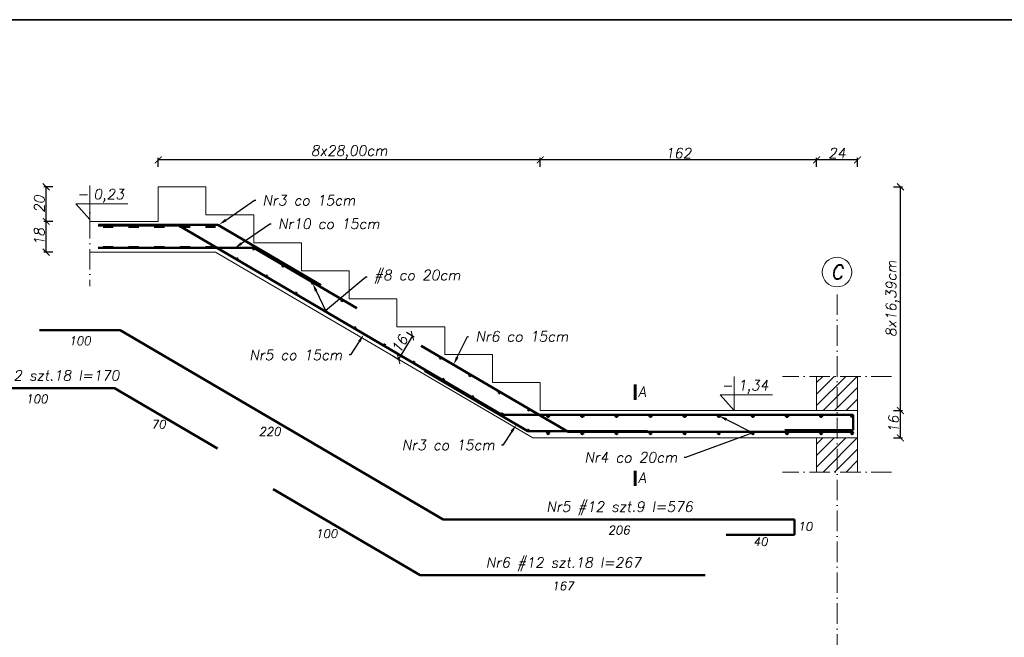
# Model space of a CAD drawing. Header units: millimetres. Extents: x 295948 to 312016, y 6878 to 18016.
# Tile 26 of 252: x 301170 to 301747, y 10216 to 10578. Entities that reach past the tile are written whole.
import ezdxf
from ezdxf import colors
from ezdxf.entities.mleader import LeaderData, LeaderLine
from ezdxf.math import Vec2, Vec3

# ---------------------------------------------------------------- set-up
doc = ezdxf.new("R2010")
doc.units = ezdxf.units.MM
doc.linetypes.add('ACAD_ISO03W100', pattern=[30, 12, -18])
doc.linetypes.add('ACAD_ISO10W100', pattern=[18, 12, -3, 0, -3])
for name, color, linetype, lineweight in [('konstrukcja', 3, 'Continuous', 35), ('konstrukcja wymiary', 1, 'Continuous', 13), ('kreskowanie', 253, 'Continuous', 0), ('opisy', 2, 'Continuous', 18), ('osie', 5, 'ACAD_ISO10W100', 13), ('zbrojenie', 4, 'Continuous', 50), ('ściany konstrukcja', 85, 'Continuous', 20)]:
    doc.layers.add(name, color=color, linetype=linetype, lineweight=lineweight)
doc.styles.add('KONSTRUKCJA', font='romand.shx', dxfattribs={"oblique": 10})
doc.styles.add('konstrukcja3', font='romand.shx', dxfattribs={"oblique": 10, "height": 6})
doc.styles.get("Standard").update_dxf_attribs({"font": 'romand.shx', "oblique": 10})
doc.dimstyles.new('125', dxfattribs={"dimtxt": 6, "dimasz": 4, "dimexe": 1.25, "dimexo": 0.625, "dimgap": 1, "dimtad": 1, "dimdec": 0, "dimtxsty": 'konstrukcja3', "dimblk": 'ARCHTICK', "dimcen": 2.5, "dimadec": 0, "dimazin": 0, "dimtfac": 1, "dimtdec": 0, "dimtix": 1, "dimtmove": 0, "dimatfit": 3, "dimfxl": 4, "dimfxlon": 1, "dimarcsym": 0})

# ---------------------------------------------------------------- blocks, each defined once
blk = doc.blocks.new('_ArchTick')
at = {"color": 0, "linetype": 'ByBlock', "lineweight": 13, "const_width": 0.15}
blk.add_lwpolyline([(-0.5, -0.5), (0.5, 0.5)], dxfattribs=at)
blk = doc.blocks.new('*D2847')
at = {"layer": 'Defpoints', "color": 0, "transparency": 16777216}
for p in [(301661.15, 10349.14), (301686.35, 10349.14), (301661.15, 10333.14)]:
    blk.add_point(p, dxfattribs=at)
at = {"layer": 'konstrukcja wymiary', "color": 0, "lineweight": -2, "transparency": 16777216}
for p, q in [((301682.35, 10349.14), (301687.6, 10349.14)), ((301686.35, 10333.14), (301686.35, 10349.14)), ((301682.35, 10333.14), (301687.6, 10333.14))]:
    blk.add_line(p, q, dxfattribs=at)
at = {"layer": 'konstrukcja wymiary', "color": 0, "lineweight": -2, "transparency": 16777216, "xscale": 4, "yscale": 4, "zscale": 4}
for p, rotation in [((301686.35, 10349.14), 90), ((301686.35, 10333.14), 270)]:
    blk.add_blockref('_ArchTick', p, dxfattribs=dict(at, rotation=rotation))
at = {"layer": 'konstrukcja wymiary', "color": 0, "transparency": 16777216, "insert": (301682.35, 10341.14), "char_height": 6, "attachment_point": 5, "rotation": 90, "style": 'konstrukcja3'}
blk.add_mtext('16', dxfattribs=at)
blk = doc.blocks.new('*D2848')
at = {"layer": 'Defpoints', "color": 0, "transparency": 16777216}
for p in [(301279.15, 10480.26), (301686.35, 10480.26), (301661.15, 10349.14)]:
    blk.add_point(p, dxfattribs=at)
at = {"layer": 'konstrukcja wymiary', "color": 0, "lineweight": -2, "transparency": 16777216}
for p, q in [((301682.35, 10480.26), (301687.6, 10480.26)), ((301686.35, 10349.14), (301686.35, 10480.26)), ((301682.35, 10349.14), (301687.6, 10349.14))]:
    blk.add_line(p, q, dxfattribs=at)
at = {"layer": 'konstrukcja wymiary', "color": 0, "lineweight": -2, "transparency": 16777216, "xscale": 4, "yscale": 4, "zscale": 4}
for p, rotation in [((301686.35, 10480.26), 90), ((301686.35, 10349.14), 270)]:
    blk.add_blockref('_ArchTick', p, dxfattribs=dict(at, rotation=rotation))
at = {"layer": 'konstrukcja wymiary', "color": 0, "transparency": 16777216, "insert": (301681.78, 10414.7), "char_height": 6, "attachment_point": 5, "rotation": 90, "style": 'konstrukcja3'}
blk.add_mtext('8x16,39cm', dxfattribs=at)
blk = doc.blocks.new('*D2849')
at = {"layer": 'Defpoints', "color": 0, "transparency": 16777216}
for p in [(301637.15, 10496), (301637.15, 10369.14), (301661.15, 10369.14)]:
    blk.add_point(p, dxfattribs=at)
at = {"layer": 'konstrukcja wymiary', "color": 0, "lineweight": -2, "transparency": 16777216}
for p, q in [((301637.15, 10492), (301637.15, 10497.25)), ((301661.15, 10496), (301637.15, 10496)), ((301661.15, 10492), (301661.15, 10497.25))]:
    blk.add_line(p, q, dxfattribs=at)
at = {"layer": 'konstrukcja wymiary', "color": 0, "lineweight": -2, "transparency": 16777216, "xscale": 4, "yscale": 4, "zscale": 4, "rotation": 180}
blk.add_blockref('_ArchTick', (301637.15, 10496), dxfattribs=at)
at = {"layer": 'konstrukcja wymiary', "color": 0, "lineweight": -2, "transparency": 16777216, "xscale": 4, "yscale": 4, "zscale": 4}
blk.add_blockref('_ArchTick', (301661.15, 10496), dxfattribs=at)
at = {"layer": 'konstrukcja wymiary', "color": 0, "transparency": 16777216, "insert": (301649.15, 10500), "char_height": 6, "attachment_point": 5, "style": 'konstrukcja3'}
blk.add_mtext('24', dxfattribs=at)
blk = doc.blocks.new('*D2850')
at = {"layer": 'Defpoints', "color": 0, "transparency": 16777216}
for p in [(301475.15, 10496), (301637.15, 10369.14), (301475.15, 10365.53)]:
    blk.add_point(p, dxfattribs=at)
at = {"layer": 'konstrukcja wymiary', "color": 0, "lineweight": -2, "transparency": 16777216}
for p, q in [((301475.15, 10492), (301475.15, 10497.25)), ((301637.15, 10496), (301475.15, 10496)), ((301637.15, 10492), (301637.15, 10497.25))]:
    blk.add_line(p, q, dxfattribs=at)
at = {"layer": 'konstrukcja wymiary', "color": 0, "lineweight": -2, "transparency": 16777216, "xscale": 4, "yscale": 4, "zscale": 4, "rotation": 180}
blk.add_blockref('_ArchTick', (301475.15, 10496), dxfattribs=at)
at = {"layer": 'konstrukcja wymiary', "color": 0, "lineweight": -2, "transparency": 16777216, "xscale": 4, "yscale": 4, "zscale": 4}
blk.add_blockref('_ArchTick', (301637.15, 10496), dxfattribs=at)
at = {"layer": 'konstrukcja wymiary', "color": 0, "transparency": 16777216, "insert": (301556.15, 10500), "char_height": 6, "attachment_point": 5, "style": 'konstrukcja3'}
blk.add_mtext('162', dxfattribs=at)
blk = doc.blocks.new('*D2851')
at = {"layer": 'Defpoints', "color": 0, "transparency": 16777216}
for p in [(301251.15, 10496), (301251.15, 10480.26), (301475.15, 10365.53)]:
    blk.add_point(p, dxfattribs=at)
at = {"layer": 'konstrukcja wymiary', "color": 0, "lineweight": -2, "transparency": 16777216}
for p, q in [((301251.15, 10492), (301251.15, 10497.25)), ((301475.15, 10496), (301251.15, 10496)), ((301475.15, 10492), (301475.15, 10497.25))]:
    blk.add_line(p, q, dxfattribs=at)
at = {"layer": 'konstrukcja wymiary', "color": 0, "lineweight": -2, "transparency": 16777216, "xscale": 4, "yscale": 4, "zscale": 4, "rotation": 180}
blk.add_blockref('_ArchTick', (301251.15, 10496), dxfattribs=at)
at = {"layer": 'konstrukcja wymiary', "color": 0, "lineweight": -2, "transparency": 16777216, "xscale": 4, "yscale": 4, "zscale": 4}
blk.add_blockref('_ArchTick', (301475.15, 10496), dxfattribs=at)
at = {"layer": 'konstrukcja wymiary', "color": 0, "transparency": 16777216, "insert": (301363.15, 10500.57), "char_height": 6, "attachment_point": 5, "style": 'konstrukcja3'}
blk.add_mtext('8x28,00cm', dxfattribs=at)
blk = doc.blocks.new('*D2852')
at = {"layer": 'Defpoints', "color": 0, "transparency": 16777216}
for p in [(301185.44, 10460.02), (301210.99, 10460.02), (301210.99, 10442.02)]:
    blk.add_point(p, dxfattribs=at)
at = {"layer": 'konstrukcja wymiary', "color": 0, "lineweight": -2, "transparency": 16777216}
for p, q in [((301189.44, 10460.02), (301184.19, 10460.02)), ((301185.44, 10442.02), (301185.44, 10460.02)), ((301189.44, 10442.02), (301184.19, 10442.02))]:
    blk.add_line(p, q, dxfattribs=at)
at = {"layer": 'konstrukcja wymiary', "color": 0, "lineweight": -2, "transparency": 16777216, "xscale": 4, "yscale": 4, "zscale": 4}
for p, rotation in [((301185.44, 10460.02), 90), ((301185.44, 10442.02), 270)]:
    blk.add_blockref('_ArchTick', p, dxfattribs=dict(at, rotation=rotation))
at = {"layer": 'konstrukcja wymiary', "color": 0, "transparency": 16777216, "insert": (301181.44, 10451.02), "char_height": 6, "attachment_point": 5, "rotation": 90, "style": 'konstrukcja3'}
blk.add_mtext('18', dxfattribs=at)
blk = doc.blocks.new('*D2853')
at = {"layer": 'Defpoints', "color": 0, "transparency": 16777216}
for p in [(301185.44, 10480.26), (301251.15, 10480.26), (301210.99, 10460.02)]:
    blk.add_point(p, dxfattribs=at)
at = {"layer": 'konstrukcja wymiary', "color": 0, "lineweight": -2, "transparency": 16777216}
for p, q in [((301189.44, 10480.26), (301184.19, 10480.26)), ((301185.44, 10460.02), (301185.44, 10480.26)), ((301189.44, 10460.02), (301184.19, 10460.02))]:
    blk.add_line(p, q, dxfattribs=at)
at = {"layer": 'konstrukcja wymiary', "color": 0, "lineweight": -2, "transparency": 16777216, "xscale": 4, "yscale": 4, "zscale": 4}
for p, rotation in [((301185.44, 10480.26), 90), ((301185.44, 10460.02), 270)]:
    blk.add_blockref('_ArchTick', p, dxfattribs=dict(at, rotation=rotation))
at = {"layer": 'konstrukcja wymiary', "color": 0, "transparency": 16777216, "insert": (301181.44, 10470.14), "char_height": 6, "attachment_point": 5, "rotation": 90, "style": 'konstrukcja3'}
blk.add_mtext('20', dxfattribs=at)
blk = doc.blocks.new('*D2854')
at = {"layer": 'Defpoints', "color": 0, "transparency": 16777216}
for p in [(301391.15, 10398.31), (301383.07, 10384.5), (301392.12, 10379.2)]:
    blk.add_point(p, dxfattribs=at)
at = {"layer": 'konstrukcja wymiary', "color": 0, "lineweight": -2, "transparency": 16777216}
for p, q in [((301400.2, 10393.01), (301392.12, 10379.2)), ((301396.75, 10395.03), (301401.28, 10392.38)), ((301388.66, 10381.23), (301393.19, 10378.57))]:
    blk.add_line(p, q, dxfattribs=at)
at = {"layer": 'konstrukcja wymiary', "color": 0, "lineweight": -2, "transparency": 16777216, "xscale": 4, "yscale": 4, "zscale": 4}
for p, rotation in [((301400.2, 10393.01), 59.65712283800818), ((301392.12, 10379.2), 239.6571228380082)]:
    blk.add_blockref('_ArchTick', p, dxfattribs=dict(at, rotation=rotation))
at = {"layer": 'konstrukcja wymiary', "color": 0, "transparency": 16777216, "insert": (301392.71, 10388.13), "char_height": 6, "attachment_point": 5, "rotation": 59.65712, "style": 'konstrukcja3'}
blk.add_mtext('16', dxfattribs=at)

msp = doc.modelspace()

# ---------------------------------------------------------------- hatches: boundary and pattern name
at = {"layer": 'kreskowanie'}
h = msp.add_hatch(dxfattribs=at)
h.set_pattern_fill('ANSI31', color=256, scale=1.5, style=0)
h.set_pattern_definition([(45, (28.7195, 40.688), (-3.367596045, 3.367596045), [])])
h.paths.add_polyline_path([(301649.149, 10349.14), (301661.149, 10349.14), (301661.149, 10369.14), (301649.149, 10369.14)])
h.paths.add_polyline_path([(301637.149, 10349.14), (301649.149, 10349.14), (301649.149, 10369.14), (301637.149, 10369.14)])
h = msp.add_hatch(dxfattribs=at)
h.set_pattern_fill('ANSI31', color=256, scale=1.5, style=0)
h.set_pattern_definition([(45, (28.7195, 4.688), (-3.367596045, 3.367596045), [])])
h.paths.add_polyline_path([(301661.149, 10333.14), (301649.149, 10333.14), (301649.149, 10313.14), (301661.149, 10313.14)])
h.paths.add_polyline_path([(301649.149, 10333.14), (301637.149, 10333.14), (301637.149, 10313.14), (301649.149, 10313.14)])
at = {"layer": 'zbrojenie'}
h = msp.add_hatch(color=256, dxfattribs=at)
h.dxf.hatch_style = 1
edge = h.paths.add_edge_path()
edge.add_arc((301307.127, 10444.031), 0.4, 0, 360)
h = msp.add_hatch(color=256, dxfattribs=at)
h.dxf.hatch_style = 1
edge = h.paths.add_edge_path()
edge.add_arc((301297.451, 10438.02), 0.4, 0, 360)
h = msp.add_hatch(color=256, dxfattribs=at)
h.dxf.hatch_style = 1
edge = h.paths.add_edge_path()
edge.add_arc((301324.388, 10433.928), 0.4, 0, 360)
h = msp.add_hatch(color=256, dxfattribs=at)
h.dxf.hatch_style = 1
edge = h.paths.add_edge_path()
edge.add_arc((301314.711, 10427.917), 0.4, 0, 360)
h = msp.add_hatch(color=256, dxfattribs=at)
h.dxf.hatch_style = 1
edge = h.paths.add_edge_path()
edge.add_arc((301341.648, 10423.824), 0.4, 0, 360)
h = msp.add_hatch(color=256, dxfattribs=at)
h.dxf.hatch_style = 1
edge = h.paths.add_edge_path()
edge.add_arc((301331.971, 10417.813), 0.4, 0, 360)
h = msp.add_hatch(color=256, dxfattribs=at)
h.dxf.hatch_style = 1
edge = h.paths.add_edge_path()
edge.add_arc((301358.908, 10413.721), 0.4, 0, 360)
h = msp.add_hatch(color=256, dxfattribs=at)
h.dxf.hatch_style = 1
edge = h.paths.add_edge_path()
edge.add_arc((301349.232, 10407.71), 0.4, 0, 360)
h = msp.add_hatch(color=256, dxfattribs=at)
h.dxf.hatch_style = 1
edge = h.paths.add_edge_path()
edge.add_arc((301366.492, 10397.606), 0.4, 0, 360)
h = msp.add_hatch(color=256, dxfattribs=at)
h.dxf.hatch_style = 1
edge = h.paths.add_edge_path()
edge.add_arc((301383.752, 10387.503), 0.4, 0, 360)
h = msp.add_hatch(color=256, dxfattribs=at)
h.dxf.hatch_style = 1
edge = h.paths.add_edge_path()
edge.add_arc((301416.67, 10379.889), 0.4, 0, 360)
h = msp.add_hatch(color=256, dxfattribs=at)
h.dxf.hatch_style = 1
edge = h.paths.add_edge_path()
edge.add_arc((301401.013, 10377.399), 0.4, 0, 360)
h = msp.add_hatch(color=256, dxfattribs=at)
h.dxf.hatch_style = 1
edge = h.paths.add_edge_path()
edge.add_arc((301433.931, 10369.785), 0.4, 0, 360)
h = msp.add_hatch(color=256, dxfattribs=at)
h.dxf.hatch_style = 1
edge = h.paths.add_edge_path()
edge.add_arc((301418.273, 10367.296), 0.4, 0, 360)
h = msp.add_hatch(color=256, dxfattribs=at)
h.dxf.hatch_style = 1
edge = h.paths.add_edge_path()
edge.add_arc((301435.533, 10357.192), 0.4, 0, 360)
h = msp.add_hatch(color=256, dxfattribs=at)
h.dxf.hatch_style = 1
edge = h.paths.add_edge_path()
edge.add_arc((301451.191, 10359.682), 0.4, 0, 360)
h = msp.add_hatch(color=256, dxfattribs=at)
h.dxf.hatch_style = 1
edge = h.paths.add_edge_path()
edge.add_arc((301452.794, 10347.089), 0.4, 0, 360)
h = msp.add_hatch(color=256, dxfattribs=at)
h.dxf.hatch_style = 1
edge = h.paths.add_edge_path()
edge.add_arc((301468.451, 10349.578), 0.4, 0, 360)
h = msp.add_hatch(color=256, dxfattribs=at)
h.dxf.hatch_style = 1
edge = h.paths.add_edge_path()
edge.add_arc((301479.828, 10346.009), 0.6, 0, 360)
h = msp.add_hatch(color=256, dxfattribs=at)
h.dxf.hatch_style = 1
edge = h.paths.add_edge_path()
edge.add_arc((301499.828, 10346.009), 0.6, 0, 360)
h = msp.add_hatch(color=256, dxfattribs=at)
h.dxf.hatch_style = 1
edge = h.paths.add_edge_path()
edge.add_arc((301519.828, 10346.009), 0.6, 0, 360)
h = msp.add_hatch(color=256, dxfattribs=at)
h.dxf.hatch_style = 1
edge = h.paths.add_edge_path()
edge.add_arc((301539.828, 10346.009), 0.6, 0, 360)
h = msp.add_hatch(color=256, dxfattribs=at)
h.dxf.hatch_style = 1
edge = h.paths.add_edge_path()
edge.add_arc((301559.828, 10346.009), 0.6, 0, 360)
h = msp.add_hatch(color=256, dxfattribs=at)
h.dxf.hatch_style = 1
edge = h.paths.add_edge_path()
edge.add_arc((301579.828, 10346.009), 0.6, 0, 360)
h = msp.add_hatch(color=256, dxfattribs=at)
h.dxf.hatch_style = 1
edge = h.paths.add_edge_path()
edge.add_arc((301599.828, 10346.009), 0.6, 0, 360)
h = msp.add_hatch(color=256, dxfattribs=at)
h.dxf.hatch_style = 1
edge = h.paths.add_edge_path()
edge.add_arc((301619.828, 10346.009), 0.6, 0, 360)
h = msp.add_hatch(color=256, dxfattribs=at)
h.dxf.hatch_style = 1
edge = h.paths.add_edge_path()
edge.add_arc((301639.828, 10346.009), 0.6, 0, 360)
h = msp.add_hatch(color=256, dxfattribs=at)
h.dxf.hatch_style = 1
edge = h.paths.add_edge_path()
edge.add_arc((301658.019, 10346.009), 0.6, 0, 360)
h = msp.add_hatch(color=256, dxfattribs=at)
h.dxf.hatch_style = 1
edge = h.paths.add_edge_path()
edge.add_arc((301467.988, 10337.558), 0.4, 0, 360)
h = msp.add_hatch(color=256, dxfattribs=at)
h.dxf.hatch_style = 1
edge = h.paths.add_edge_path()
edge.add_arc((301479.828, 10336.009), 0.6, 0, 360)
h = msp.add_hatch(color=256, dxfattribs=at)
h.dxf.hatch_style = 1
edge = h.paths.add_edge_path()
edge.add_arc((301499.828, 10336.009), 0.6, 0, 360)
h = msp.add_hatch(color=256, dxfattribs=at)
h.dxf.hatch_style = 1
edge = h.paths.add_edge_path()
edge.add_arc((301519.828, 10336.009), 0.6, 0, 360)
h = msp.add_hatch(color=256, dxfattribs=at)
h.dxf.hatch_style = 1
edge = h.paths.add_edge_path()
edge.add_arc((301539.828, 10336.009), 0.6, 0, 360)
h = msp.add_hatch(color=256, dxfattribs=at)
h.dxf.hatch_style = 1
edge = h.paths.add_edge_path()
edge.add_arc((301559.828, 10336.009), 0.6, 0, 360)
h = msp.add_hatch(color=256, dxfattribs=at)
h.dxf.hatch_style = 1
edge = h.paths.add_edge_path()
edge.add_arc((301579.828, 10336.009), 0.6, 0, 360)
h = msp.add_hatch(color=256, dxfattribs=at)
h.dxf.hatch_style = 1
edge = h.paths.add_edge_path()
edge.add_arc((301599.828, 10336.009), 0.6, 0, 360)
h = msp.add_hatch(color=256, dxfattribs=at)
h.dxf.hatch_style = 1
edge = h.paths.add_edge_path()
edge.add_arc((301619.828, 10336.009), 0.6, 0, 360)
h = msp.add_hatch(color=256, dxfattribs=at)
h.dxf.hatch_style = 1
edge = h.paths.add_edge_path()
edge.add_arc((301639.828, 10336.009), 0.6, 0, 360)
h = msp.add_hatch(color=256, dxfattribs=at)
h.dxf.hatch_style = 1
edge = h.paths.add_edge_path()
edge.add_arc((301658.019, 10336.009), 0.6, 0, 360)

# ---------------------------------------------------------------- linework, layer by layer
at = {"layer": 'konstrukcja'}
msp.add_lwpolyline([(301053.785, 10578.187), (303128.785, 10578.187), (303128.785, 9860.687), (301053.785, 9860.687)], close=True, dxfattribs=at)
at = {"layer": 'konstrukcja wymiary', "lineweight": 60}
for p, q in [((301530.816, 10355.481), (301530.816, 10364.355)), ((301530.816, 10305.065), (301530.816, 10313.94))]:
    msp.add_line(p, q, dxfattribs=at)
at = {"layer": 'opisy'}
for p, q in [((301210.987, 10461.134), (301210.987, 10481.134)), ((301202.831, 10470.373), (301233.407, 10470.373)), ((301202.831, 10470.373), (301210.987, 10461.134)), ((301588.838, 10349.14), (301588.838, 10369.14)), ((301580.682, 10358.379), (301611.258, 10358.379)), ((301580.682, 10358.379), (301588.838, 10349.14))]:
    msp.add_line(p, q, dxfattribs=at)
msp.add_circle((301649.149, 10430.277), 8.68, dxfattribs=at)
at = {"layer": 'osie'}
for p, q in [((301210.987, 10480.02), (301210.987, 10422.02)), ((301649.149, 10115.618), (301649.149, 10421.597)), ((301681.149, 10369.14), (301617.149, 10369.14)), ((301681.149, 10313.14), (301617.149, 10313.14))]:
    msp.add_line(p, q, dxfattribs=at)
at = {"layer": 'zbrojenie', "linetype": 'ACAD_ISO03W100', "ltscale": 0.5}
for p, q in [((301284.805, 10456.839), (301210.987, 10456.839)), ((301284.805, 10444.988), (301210.987, 10444.988))]:
    msp.add_line(p, q, dxfattribs=at)
at = {"layer": 'zbrojenie'}
for p, q in [((301215.987, 10457.52), (301263.274, 10457.52)), ((301216.188, 10458.061), (301286.188, 10458.061)), ((301452.697, 10346.64), (301263.274, 10457.52)), ((301346.599, 10422.699), (301286.188, 10458.061)), ((301215.987, 10444.52), (301307.257, 10444.52)), ((301367.669, 10409.158), (301307.257, 10444.52)), ((301181.572, 10396.245), (301228.859, 10396.245)), ((301418.281, 10285.365), (301228.859, 10396.245)), ((301491.555, 10336.64), (301405.253, 10387.157)), ((301467.937, 10337.088), (301407.526, 10372.45)), ((301134.29, 10362.24), (301225.56, 10362.24)), ((301285.971, 10326.878), (301225.56, 10362.24)), ((301452.697, 10346.64), (301658.649, 10346.64)), ((301658.649, 10346.64), (301658.649, 10337.64)), ((301467.937, 10337.088), (301537.937, 10337.088)), ((301491.555, 10336.64), (301658.649, 10336.64)), ((301658.649, 10337.64), (301618.649, 10337.64)), ((301404.806, 10252.62), (301318.504, 10303.137)), ((301418.281, 10285.365), (301624.234, 10285.365)), ((301624.234, 10285.365), (301624.234, 10276.365)), ((301624.234, 10276.365), (301584.234, 10276.365)), ((301404.806, 10252.62), (301571.901, 10252.62))]:
    msp.add_line(p, q, dxfattribs=at)
for centre, radius in [((301307.127, 10444.031), 0.4), ((301297.451, 10438.02), 0.4), ((301324.388, 10433.928), 0.4), ((301314.711, 10427.917), 0.4), ((301341.648, 10423.824), 0.4), ((301331.971, 10417.813), 0.4), ((301358.908, 10413.721), 0.4), ((301349.232, 10407.71), 0.4), ((301366.492, 10397.606), 0.4), ((301383.752, 10387.503), 0.4), ((301416.67, 10379.889), 0.4), ((301401.013, 10377.399), 0.4), ((301433.931, 10369.785), 0.4), ((301418.273, 10367.296), 0.4), ((301435.533, 10357.192), 0.4), ((301451.191, 10359.682), 0.4), ((301452.794, 10347.089), 0.4), ((301468.451, 10349.578), 0.4), ((301479.828, 10346.009), 0.6), ((301499.828, 10346.009), 0.6), ((301519.828, 10346.009), 0.6), ((301539.828, 10346.009), 0.6), ((301559.828, 10346.009), 0.6), ((301579.828, 10346.009), 0.6), ((301599.828, 10346.009), 0.6), ((301619.828, 10346.009), 0.6), ((301639.828, 10346.009), 0.6), ((301658.019, 10346.009), 0.6), ((301467.988, 10337.558), 0.4), ((301479.828, 10336.009), 0.6), ((301499.828, 10336.009), 0.6), ((301519.828, 10336.009), 0.6), ((301539.828, 10336.009), 0.6), ((301559.828, 10336.009), 0.6), ((301579.828, 10336.009), 0.6), ((301599.828, 10336.009), 0.6), ((301619.828, 10336.009), 0.6), ((301639.828, 10336.009), 0.6), ((301658.019, 10336.009), 0.6)]:
    msp.add_circle(centre, radius, dxfattribs=at)
at = {"layer": 'ściany konstrukcja'}
for p, q in [((301279.149, 10480.26), (301251.149, 10480.26)), ((301251.149, 10480.26), (301251.149, 10460.02)), ((301279.149, 10463.87), (301279.149, 10480.26)), ((301307.149, 10463.87), (301279.149, 10463.87)), ((301307.149, 10447.48), (301307.149, 10463.87)), ((301251.149, 10460.02), (301210.987, 10460.02)), ((301335.149, 10447.48), (301307.149, 10447.48)), ((301335.149, 10431.09), (301335.149, 10447.48)), ((301210.987, 10442.02), (301284.805, 10442.02)), ((301470.811, 10333.14), (301284.805, 10442.02)), ((301363.149, 10431.09), (301335.149, 10431.09)), ((301363.149, 10414.7), (301363.149, 10431.09)), ((301391.149, 10414.7), (301363.149, 10414.7)), ((301391.149, 10398.31), (301391.149, 10414.7)), ((301419.149, 10398.31), (301391.149, 10398.31)), ((301419.149, 10381.92), (301419.149, 10398.31)), ((301447.149, 10381.92), (301419.149, 10381.92)), ((301447.149, 10365.53), (301447.149, 10381.92)), ((301637.149, 10349.14), (301637.149, 10369.14)), ((301661.149, 10313.14), (301661.149, 10369.14)), ((301475.149, 10365.53), (301447.149, 10365.53)), ((301475.149, 10349.14), (301475.149, 10365.53)), ((301475.149, 10349.14), (301661.149, 10349.14)), ((301470.811, 10333.14), (301661.149, 10333.14)), ((301637.149, 10313.14), (301637.149, 10333.14))]:
    msp.add_line(p, q, dxfattribs=at)

# ---------------------------------------------------------------- texts
at = {"layer": 'opisy'}
for s, insert, char_height, width, attachment_point in [('0,23', (301213.168, 10478.968), 6, 13.21859, 1), ('-', (301203.602, 10478.968), 6, 13.21859, 1), ('C', (301649.149, 10430.277), 8.4, 2.77008, 5), ('-', (301581.453, 10366.975), 6, 13.21859, 1), ('1,34', (301591.019, 10366.975), 6, 13.21859, 1)]:
    msp.add_mtext(s, dxfattribs=dict(at, insert=insert, char_height=char_height, width=width, attachment_point=attachment_point))
at = {"layer": 'opisy', "style": 'KONSTRUKCJA'}
for s, insert, char_height, width, attachment_point in [('\\A1;100', (301205.215, 10390.009), 5, 184.88745, 5), ('\\A1;Nr10 #12 szt.18 l=170', (301180.373, 10368.736), 6, 214.88745, 5), ('A', (301532.577, 10363.198), 6, 126.49987, 1), ('\\A1;100', (301179.925, 10356.004), 5, 184.88745, 5), ('\\A1;70', (301251.314, 10341.099), 5, 184.88745, 5), ('\\A1;220', (301316.592, 10336.871), 5, 184.88745, 5), ('A', (301532.577, 10312.783), 6, 126.49987, 1), ('\\A1;Nr5 #12 szt.9 l=576', (301521.706, 10291.861), 6, 214.88745, 5), ('\\A1;206', (301521.258, 10279.129), 5, 184.88745, 5), ('\\A1;10', (301630.509, 10281.312), 5, 184.88745, 5), ('\\A1;100', (301349.84, 10277.024), 5, 184.88745, 5), ('\\A1;40', (301604.234, 10272.334), 5, 184.88745, 5), ('\\A1;Nr6 #12 szt.18 l=267', (301488.802, 10259.117), 6, 214.88745, 5), ('\\A1;167', (301488.353, 10246.384), 5, 184.88745, 5)]:
    msp.add_mtext(s, dxfattribs=dict(at, insert=insert, char_height=char_height, width=width, attachment_point=attachment_point))

# ---------------------------------------------------------------- dimensions: what is measured, and where the dimension line sits
at = {"layer": 'konstrukcja wymiary'}
dim = msp.add_linear_dim(base=(301251.149, 10496.001), p1=(301475.149, 10365.53), p2=(301251.149, 10480.26), text='8x28,00cm', dimstyle='125', override={"dimtmove": 1}, dxfattribs=at)
dim.commit()
dim.dimension.update_dxf_attribs({"geometry": '*D2851', "text_midpoint": (301363.149, 10500.572)})
dim = msp.add_linear_dim(base=(301475.149, 10496.001), p1=(301637.149, 10369.14), p2=(301475.149, 10365.53), dimstyle='125', override={"dimtmove": 1}, dxfattribs=at)
dim.commit()
dim.dimension.update_dxf_attribs({"geometry": '*D2850', "text_midpoint": (301556.149, 10500.001)})
dim = msp.add_linear_dim(base=(301637.149, 10496.001), p1=(301661.149, 10369.14), p2=(301637.149, 10369.14), dimstyle='125', dxfattribs=at)
dim.commit()
dim.dimension.update_dxf_attribs({"geometry": '*D2849', "text_midpoint": (301649.149, 10500.001)})
dim = msp.add_linear_dim(base=(301185.442, 10480.26), p1=(301210.987, 10460.02), p2=(301251.149, 10480.26), angle=90, dimstyle='125', override={"dimtmove": 1}, dxfattribs=at)
dim.commit()
dim.dimension.update_dxf_attribs({"geometry": '*D2853', "text_midpoint": (301181.442, 10470.14)})
dim = msp.add_linear_dim(base=(301686.354, 10480.26), p1=(301661.149, 10349.14), p2=(301279.149, 10480.26), angle=90, text='8x16,39cm', dimstyle='125', override={"dimtmove": 1}, dxfattribs=at)
dim.commit()
dim.dimension.update_dxf_attribs({"geometry": '*D2848', "text_midpoint": (301681.783, 10414.7)})
for base, p1, p2, picture, middle in [((301185.442, 10460.02), (301210.987, 10442.02), (301210.987, 10460.02), '*D2852', (301181.442, 10451.02)), ((301686.354, 10349.14), (301661.149, 10333.14), (301661.149, 10349.14), '*D2847', (301682.354, 10341.14))]:
    dim = msp.add_linear_dim(base=base, p1=p1, p2=p2, angle=90, dimstyle='125', dxfattribs=at)
    dim.commit()
    dim.dimension.update_dxf_attribs({"geometry": picture, "text_midpoint": middle})
dim = msp.add_aligned_dim(p1=(301391.149, 10398.31), p2=(301383.067, 10384.502), distance=10.486, dimstyle='125', dxfattribs=at)
dim.commit()
dim.dimension.update_dxf_attribs({"geometry": '*D2854', "text_midpoint": (301392.705, 10388.129)})

# ---------------------------------------------------------------- leaders
at = {"layer": 'opisy'}
ml = msp.add_multileader_mtext('Standard', dxfattribs=at)
ml.set_content('Nr3 co 15cm', color=256, style='KONSTRUKCJA')
ml.set_leader_properties()
ml.build(insert=Vec2(0, 0))
ml.multileader.update_dxf_attribs({"dogleg_length": 0.36, "arrow_head_size": 5})
ctx = ml.context
ctx.base_point, ctx.char_height, ctx.arrow_head_size, ctx.landing_gap_size, ctx.plane_origin = Vec3(301308.328, 10472.38), 6, 5, 4, Vec3(300423.046, 10368.09)
notes = []
notes.append((ctx, [(0, (1, 1, 0), (301307.608, 10472.38), (1, 0), 0.72, [(0, [(301286.701, 10457.955)], 0, [])])]))
ctx.mtext.insert, ctx.mtext.flow_direction = Vec3(301312.328, 10475.38), 5
ml = msp.add_multileader_mtext('Standard', dxfattribs=at)
ml.set_content('Nr10 co 15cm', color=256, style='KONSTRUKCJA')
ml.set_leader_properties()
ml.build(insert=Vec2(0, 0))
ml.multileader.update_dxf_attribs({"dogleg_length": 0.36, "arrow_head_size": 5})
ctx = ml.context
ctx.base_point, ctx.char_height, ctx.arrow_head_size, ctx.landing_gap_size, ctx.plane_origin = Vec3(301317.39, 10458.621), 6, 5, 4, Vec3(300432.108, 10354.331)
notes.append((ctx, [(0, (1, 1, 0), (301316.67, 10458.621), (1, 0), 0.72, [(0, [(301295.763, 10444.197)], 0, [])])]))
ctx.mtext.insert, ctx.mtext.flow_direction = Vec3(301321.39, 10461.621), 5
ml = msp.add_multileader_mtext('Standard', dxfattribs=at)
ml.set_content('#8 co 20cm', color=256, style='KONSTRUKCJA')
ml.set_leader_properties()
ml.build(insert=Vec2(0, 0))
ml.multileader.update_dxf_attribs({"dogleg_length": 0.36, "arrow_head_size": 5})
ctx = ml.context
ctx.base_point, ctx.char_height, ctx.arrow_head_size, ctx.landing_gap_size, ctx.plane_origin = Vec3(301373.598, 10427.558), 6, 5, 4, Vec3(300501.088, 10321.081)
notes.append((ctx, [(0, (1, 1, 0), (301372.878, 10427.558), (1, 0), 0.72, [(0, [(301341.648, 10423.824), (301349.232, 10407.71)], 0, [])])]))
ctx.mtext.insert, ctx.mtext.flow_direction = Vec3(301377.598, 10431.558), 5
ml = msp.add_multileader_mtext('Standard', dxfattribs=at)
ml.set_content('Nr5 co 15cm', color=256, style='KONSTRUKCJA')
ml.set_leader_properties()
ml.build(insert=Vec2(0, 0))
ml.multileader.update_dxf_attribs({"dogleg_length": 0.36, "arrow_head_size": 5})
ctx = ml.context
ctx.base_point, ctx.char_height, ctx.arrow_head_size, ctx.landing_gap_size, ctx.plane_origin = Vec3(301292.894, 10381.75), 6, 5, 4, Vec3(302250.693, 10283.787)
ctx.text_align_type = 2
notes.append((ctx, [(0, (1, 1, 0), (301363.832, 10381.75), (-1, 0), 0.72, [(1, [(301371.774, 10393.809)], 0, [])])]))
ctx.mtext.insert, ctx.mtext.alignment, ctx.mtext.flow_direction = Vec3(301359.112, 10384.75), 3, 5
ml = msp.add_multileader_mtext('Standard', dxfattribs=at)
ml.set_content('Nr6 co 15cm', color=256, style='KONSTRUKCJA')
ml.set_leader_properties()
ml.build(insert=Vec2(0, 0))
ml.multileader.update_dxf_attribs({"dogleg_length": 0.36, "arrow_head_size": 5})
ctx = ml.context
ctx.base_point, ctx.char_height, ctx.arrow_head_size, ctx.landing_gap_size, ctx.plane_origin = Vec3(301433.167, 10392.613), 6, 5, 4, Vec3(300560.657, 10286.136)
notes.append((ctx, [(0, (1, 1, 0), (301432.447, 10392.613), (1, 0), 0.72, [(0, [(301424.312, 10376.001)], 0, [])])]))
ctx.mtext.insert, ctx.mtext.flow_direction = Vec3(301437.167, 10395.613), 5
ml = msp.add_multileader_mtext('Standard', dxfattribs=at)
ml.set_content('Nr4 co 20cm', color=256, style='KONSTRUKCJA')
ml.set_leader_properties()
ml.build(insert=Vec2(0, 0))
ml.multileader.update_dxf_attribs({"dogleg_length": 0.36, "arrow_head_size": 5})
ctx = ml.context
ctx.base_point, ctx.char_height, ctx.arrow_head_size, ctx.landing_gap_size, ctx.plane_origin = Vec3(301489.363, 10321.739), 6, 5, 4, Vec3(302447.162, 10223.776)
ctx.text_align_type = 2
notes.append((ctx, [(0, (1, 1, 0), (301560.301, 10321.739), (-1, 0), 0.72, [(0, [(301579.828, 10346.135), (301599.828, 10336.135)], 0, [])])]))
ctx.mtext.insert, ctx.mtext.alignment, ctx.mtext.flow_direction = Vec3(301555.581, 10324.739), 3, 5
ml = msp.add_multileader_mtext('Standard', dxfattribs=at)
ml.set_content('Nr3 co 15cm', color=256, style='KONSTRUKCJA')
ml.set_leader_properties()
ml.build(insert=Vec2(0, 0))
ml.multileader.update_dxf_attribs({"dogleg_length": 0.36, "arrow_head_size": 5})
ctx = ml.context
ctx.base_point, ctx.char_height, ctx.arrow_head_size, ctx.landing_gap_size, ctx.plane_origin = Vec3(301382.308, 10328.979), 6, 5, 4, Vec3(302340.108, 10231.017)
ctx.text_align_type = 2
notes.append((ctx, [(0, (1, 1, 0), (301453.246, 10328.979), (-1, 0), 0.72, [(1, [(301461.189, 10341.039)], 0, [])])]))
ctx.mtext.insert, ctx.mtext.alignment, ctx.mtext.flow_direction = Vec3(301448.526, 10331.979), 3, 5
for ctx, leaders in notes:
    for number, flags, end, landing, length, lines in leaders:
        leader = LeaderData()
        leader.index, (leader.has_last_leader_line, leader.has_dogleg_vector, leader.attachment_direction) = number, flags
        leader.last_leader_point, leader.dogleg_vector, leader.dogleg_length = Vec3(end), Vec3(landing), length
        for number, points, colour, breaks in lines:
            line = LeaderLine()
            line.index, line.vertices, line.color, line.breaks = number, Vec3.list(points), colors.encode_raw_color(colour), breaks
            leader.lines.append(line)
        ctx.leaders.append(leader)

doc.saveas('drawing.dxf')
